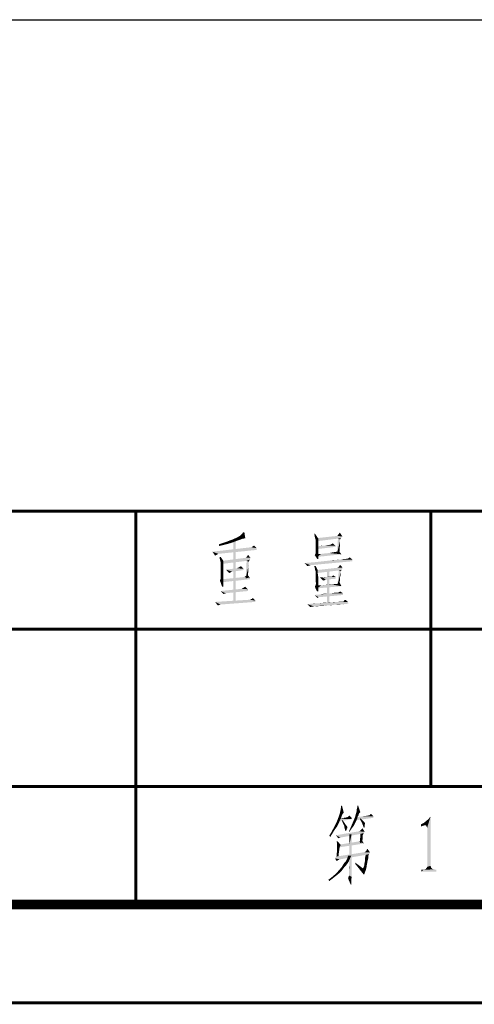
# Model space of a CAD drawing. Header units: millimetres. Extents: x 0 to 1782, y 0 to 1260.
# Tile 71 of 91: x 1479 to 1549, y 0 to 150. Entities that reach past the tile are written whole.
import ezdxf

# ---------------------------------------------------------------- set-up
doc = ezdxf.new("R2010")
doc.units = ezdxf.units.MM
doc.header["$LTSCALE"] = 98.01
doc.layers.get('0').update_dxf_attribs({"linetype": 'CONTINUOUS'})
doc.layers.add('G1000总_DXF_FORMAT', color=7, linetype='CONTINUOUS')

msp = doc.modelspace()

# ---------------------------------------------------------------- linework, layer by layer
at = {"color": 1, "linetype": 'CONTINUOUS'}
for points in [[(1512.82, 70.63), (1511.22, 70.5), (1511.55, 70.63)], [(1511.22, 70.5), (1512.82, 70.63), (1512.42, 70.5)], [(1511.55, 70.63), (1511.82, 70.7), (1513.15, 70.77)], [(1511.55, 70.63), (1513.15, 70.77), (1512.82, 70.63)], [(1513.42, 70.83), (1513.15, 70.77), (1511.82, 70.7)], [(1513.42, 70.83), (1511.82, 70.7), (1512.02, 70.83)], [(1511.89, 70.63), (1512.22, 70.77), (1512.22, 61.37)], [(1512.22, 61.37), (1511.89, 61.3), (1511.89, 70.63)], [(1513.69, 70.9), (1512.02, 70.83), (1512.22, 70.9)], [(1512.02, 70.83), (1513.69, 70.9), (1513.42, 70.83)], [(1513.69, 70.9), (1512.22, 70.9), (1512.62, 71.1)], [(1513.69, 70.9), (1512.62, 71.1), (1512.95, 71.3)], [(1512.95, 71.3), (1513.15, 71.5), (1513.55, 71.77)], [(1512.95, 71.3), (1513.55, 71.77), (1513.69, 70.9)], [(1513.55, 71.77), (1513.15, 71.5), (1513.35, 71.77)], [(1524.29, 71.1), (1524.22, 71.43), (1524.29, 71.63)], [(1524.35, 70.83), (1524.29, 71.1), (1524.29, 71.63)], [(1524.35, 70.83), (1524.29, 71.63), (1524.82, 70.83)], [(1524.82, 70.83), (1524.42, 70.63), (1524.35, 70.83)], [(1524.42, 70.5), (1524.42, 70.63), (1524.82, 70.83)], [(1524.42, 70.43), (1524.42, 70.5), (1524.82, 70.83)], [(1524.42, 70.23), (1524.42, 70.43), (1524.82, 70.83)], [(1524.42, 70.23), (1524.82, 70.83), (1524.82, 70.23)], [(1527.69, 71.23), (1528.49, 71.17), (1524.62, 70.9)], [(1527.69, 71.23), (1524.62, 70.9), (1527.62, 71.23)], [(1528.49, 71.17), (1528.35, 71.03), (1524.62, 70.9)], [(1524.62, 70.9), (1528.35, 71.03), (1528.22, 70.9)], [(1528.22, 70.9), (1527.82, 70.83), (1524.62, 70.43)], [(1528.22, 70.9), (1524.62, 70.43), (1524.62, 70.9)], [(1527.69, 71.23), (1527.82, 71.37), (1527.95, 71.5)], [(1528.49, 71.17), (1527.69, 71.23), (1527.95, 71.5)], [(1528.15, 70.7), (1527.69, 68.63), (1527.82, 70.83)], [(1528.15, 70.7), (1528.15, 70.63), (1527.69, 68.63)], [(1528.15, 70.63), (1528.15, 70.5), (1527.69, 68.63)], [(1527.82, 70.83), (1528.22, 70.9), (1528.22, 70.77)], [(1527.82, 70.83), (1528.22, 70.77), (1528.15, 70.7)], [(1527.95, 71.5), (1528.09, 71.77), (1528.49, 71.17)], [(1514.62, 69.5), (1515.42, 69.37), (1508.69, 68.83)], [(1514.62, 69.5), (1508.69, 68.83), (1514.49, 69.5)], [(1515.42, 69.37), (1515.42, 69.1), (1508.69, 68.83)], [(1511.29, 70.1), (1509.69, 69.97), (1510.09, 70.1)], [(1509.69, 69.97), (1511.29, 70.1), (1510.55, 69.9)], [(1510.55, 69.9), (1509.69, 69.7), (1509.69, 69.97)], [(1510.09, 70.1), (1510.49, 70.23), (1511.89, 70.3)], [(1510.09, 70.1), (1511.89, 70.3), (1511.29, 70.1)], [(1511.89, 70.3), (1510.49, 70.23), (1510.89, 70.37)], [(1512.42, 70.5), (1510.89, 70.37), (1511.22, 70.5)], [(1510.89, 70.37), (1512.42, 70.5), (1511.89, 70.3)], [(1514.62, 69.5), (1514.69, 69.57), (1514.82, 69.63)], [(1515.42, 69.37), (1514.62, 69.5), (1514.82, 69.63)], [(1514.82, 69.63), (1515.02, 69.77), (1515.42, 69.37)], [(1524.82, 70.23), (1524.42, 69.97), (1524.42, 70.23)], [(1524.42, 69.97), (1524.82, 70.23), (1524.82, 69.77)], [(1524.82, 69.77), (1524.42, 69.57), (1524.42, 69.97)], [(1524.42, 69.57), (1524.82, 69.77), (1524.82, 69.3)], [(1524.82, 69.3), (1524.42, 69.23), (1524.42, 69.57)], [(1524.42, 68.97), (1524.42, 69.23), (1524.82, 69.3)], [(1524.42, 68.97), (1524.82, 69.3), (1524.82, 68.9)], [(1524.62, 69.63), (1525.09, 69.7), (1527.42, 69.77)], [(1524.62, 69.63), (1527.42, 69.77), (1527.49, 69.57)], [(1527.49, 69.57), (1524.62, 69.23), (1524.62, 69.63)], [(1525.89, 69.77), (1527.42, 69.77), (1525.09, 69.7)], [(1525.89, 69.77), (1525.09, 69.7), (1525.55, 69.77)], [(1526.42, 69.83), (1525.89, 69.77), (1526.22, 69.83)], [(1527.42, 69.77), (1525.89, 69.77), (1526.42, 69.83)], [(1526.69, 69.9), (1526.75, 69.9), (1526.42, 69.83)], [(1526.69, 69.9), (1526.42, 69.83), (1526.62, 69.9)], [(1527.42, 69.77), (1526.42, 69.83), (1526.75, 69.9)], [(1526.75, 69.9), (1526.82, 69.97), (1527.02, 70.1)], [(1526.75, 69.9), (1527.02, 70.1), (1527.42, 69.77)], [(1528.15, 70.5), (1528.15, 70.37), (1527.69, 68.63)], [(1528.15, 70.37), (1528.15, 70.1), (1527.69, 68.63)], [(1528.15, 70.1), (1528.15, 69.83), (1527.69, 68.63)], [(1528.15, 69.83), (1528.09, 69.5), (1527.69, 68.63)], [(1528.09, 69.5), (1528.09, 69.1), (1527.69, 68.63)], [(1508.69, 68.83), (1515.42, 69.1), (1509.55, 68.5)], [(1509.55, 68.5), (1509.09, 68.23), (1508.69, 68.83)], [(1509.55, 68.5), (1509.35, 68.37), (1509.09, 68.23)], [(1509.95, 68.03), (1509.82, 67.63), (1509.75, 68.03)], [(1509.82, 67.63), (1509.95, 68.03), (1510.35, 67.43)], [(1510.35, 67.43), (1509.89, 67.37), (1509.82, 67.63)], [(1514.49, 67.9), (1514.35, 67.63), (1510.15, 67.43)], [(1513.82, 67.9), (1514.49, 67.9), (1510.15, 67.43)], [(1513.82, 67.9), (1510.15, 67.43), (1513.75, 67.9)], [(1513.89, 67.43), (1510.15, 67.43), (1514.35, 67.63)], [(1513.82, 67.9), (1513.89, 68.03), (1514.02, 68.17)], [(1514.49, 67.9), (1513.82, 67.9), (1514.02, 68.17)], [(1513.89, 67.43), (1514.35, 67.63), (1514.29, 67.43)], [(1514.02, 68.17), (1514.09, 68.37), (1514.49, 67.9)], [(1524.29, 68.3), (1524.35, 68.43), (1524.82, 68.5)], [(1524.29, 68.3), (1524.82, 68.5), (1524.82, 68.17)], [(1524.82, 68.17), (1524.69, 67.7), (1524.29, 68.3)], [(1524.82, 68.5), (1524.35, 68.43), (1524.42, 68.57)], [(1524.82, 68.9), (1524.42, 68.83), (1524.42, 68.97)], [(1524.42, 68.7), (1524.42, 68.83), (1524.82, 68.9)], [(1524.42, 68.63), (1524.42, 68.7), (1524.82, 68.9)], [(1524.42, 68.57), (1524.42, 68.63), (1524.82, 68.9)], [(1524.42, 68.57), (1524.82, 68.9), (1524.82, 68.5)], [(1525.29, 68.5), (1528.35, 68.43), (1524.62, 68.03)], [(1525.29, 68.5), (1524.62, 68.03), (1524.62, 68.5)], [(1524.82, 68.17), (1524.82, 67.9), (1524.69, 67.7)], [(1524.69, 67.7), (1524.82, 67.9), (1524.82, 67.7)], [(1528.35, 68.43), (1525.29, 68.5), (1525.89, 68.57)], [(1525.55, 67.37), (1526.15, 67.43), (1530.02, 67.63)], [(1525.55, 67.37), (1530.02, 67.63), (1530.02, 67.37)], [(1528.35, 68.43), (1525.89, 68.57), (1526.49, 68.63)], [(1526.15, 67.43), (1526.69, 67.5), (1530.02, 67.63)], [(1526.49, 68.63), (1526.89, 68.7), (1527.29, 68.77)], [(1528.35, 68.43), (1526.49, 68.63), (1527.29, 68.77)], [(1526.69, 67.5), (1527.62, 67.57), (1530.02, 67.63)], [(1528.35, 68.43), (1527.29, 68.77), (1527.62, 68.83)], [(1528.35, 68.43), (1527.62, 68.83), (1527.82, 68.9)], [(1528.35, 67.63), (1530.02, 67.63), (1527.62, 67.57)], [(1528.35, 67.63), (1527.62, 67.57), (1528.02, 67.63)], [(1527.69, 68.63), (1528.09, 69.1), (1528.02, 68.63)], [(1527.82, 68.9), (1527.95, 68.97), (1528.35, 68.43)], [(1528.82, 67.7), (1529.02, 67.7), (1528.35, 67.63)], [(1528.82, 67.7), (1528.35, 67.63), (1528.62, 67.7)], [(1530.02, 67.63), (1528.35, 67.63), (1529.02, 67.7)], [(1529.22, 67.77), (1529.29, 67.77), (1529.02, 67.7)], [(1529.22, 67.77), (1529.02, 67.7), (1529.15, 67.77)], [(1530.02, 67.63), (1529.02, 67.7), (1529.29, 67.77)], [(1530.02, 67.63), (1529.29, 67.77), (1529.42, 67.83)], [(1529.42, 67.83), (1529.62, 67.97), (1530.02, 67.63)], [(1509.95, 67.17), (1509.89, 67.37), (1510.35, 67.43)], [(1509.95, 67.03), (1509.95, 67.17), (1510.35, 67.43)], [(1509.95, 66.9), (1509.95, 67.03), (1510.35, 67.43)], [(1509.95, 66.9), (1510.35, 67.43), (1510.35, 66.77)], [(1510.35, 66.77), (1509.95, 66.7), (1509.95, 66.9)], [(1509.95, 66.43), (1509.95, 66.7), (1510.35, 66.77)], [(1509.95, 66.43), (1510.35, 66.77), (1510.35, 66.1)], [(1510.35, 66.1), (1509.95, 66.03), (1509.95, 66.43)], [(1509.95, 65.7), (1509.95, 66.03), (1510.35, 66.1)], [(1509.95, 65.7), (1510.35, 66.1), (1510.35, 65.57)], [(1513.89, 67.43), (1510.15, 66.97), (1510.15, 67.43)], [(1513.42, 66.23), (1510.75, 66.1), (1512.42, 66.3)], [(1510.75, 66.1), (1513.42, 66.23), (1513.42, 66.03)], [(1510.75, 66.1), (1513.42, 66.03), (1511.69, 65.77)], [(1510.75, 66.1), (1511.69, 65.77), (1511.49, 65.7)], [(1511.49, 65.7), (1511.22, 65.57), (1510.75, 66.1)], [(1513.42, 66.23), (1512.42, 66.3), (1512.55, 66.37)], [(1512.55, 66.37), (1512.69, 66.43), (1512.82, 66.5)], [(1513.42, 66.23), (1512.55, 66.37), (1512.82, 66.5)], [(1512.82, 66.5), (1513.02, 66.63), (1513.42, 66.23)], [(1514.22, 67.3), (1513.75, 64.77), (1513.89, 67.43)], [(1514.22, 67.3), (1514.22, 67.17), (1513.75, 64.77)], [(1514.22, 67.17), (1514.22, 67.1), (1513.75, 64.77)], [(1514.22, 67.1), (1514.22, 66.97), (1513.75, 64.77)], [(1514.22, 66.97), (1514.15, 66.5), (1513.75, 64.77)], [(1514.15, 66.5), (1514.15, 66.17), (1513.75, 64.77)], [(1514.15, 66.17), (1514.15, 65.77), (1513.75, 64.77)], [(1513.89, 67.43), (1514.29, 67.43), (1514.22, 67.3)], [(1514.22, 66.97), (1514.22, 66.77), (1514.15, 66.5)], [(1522.75, 67.1), (1523.55, 67.17), (1530.02, 67.37)], [(1522.75, 67.1), (1530.02, 67.37), (1523.62, 66.77)], [(1523.62, 66.77), (1523.15, 66.63), (1522.75, 67.1)], [(1523.62, 66.77), (1523.42, 66.7), (1523.15, 66.63)], [(1523.55, 67.17), (1524.29, 67.23), (1530.02, 67.37)], [(1524.42, 66.63), (1524.29, 66.3), (1524.22, 66.63)], [(1524.29, 67.23), (1524.95, 67.3), (1530.02, 67.37)], [(1524.35, 66.03), (1524.29, 66.3), (1524.42, 66.63)], [(1524.35, 66.03), (1524.42, 66.63), (1524.75, 65.97)], [(1528.55, 66.37), (1528.42, 66.17), (1524.62, 66.03)], [(1528.55, 66.37), (1524.62, 66.03), (1527.69, 66.37)], [(1524.62, 66.03), (1528.42, 66.17), (1528.35, 66.03)], [(1530.02, 67.37), (1524.95, 67.3), (1525.55, 67.37)], [(1527.62, 67.57), (1526.69, 67.5), (1527.15, 67.57)], [(1528.55, 66.37), (1527.69, 66.37), (1527.82, 66.43)], [(1527.82, 66.43), (1527.89, 66.5), (1528.02, 66.63)], [(1528.55, 66.37), (1527.82, 66.43), (1528.02, 66.63)], [(1528.02, 66.63), (1528.15, 66.83), (1528.55, 66.37)], [(1510.35, 64.57), (1509.82, 64.43), (1509.95, 64.77)], [(1510.35, 65.57), (1509.95, 65.37), (1509.95, 65.7)], [(1509.95, 65.17), (1509.95, 65.37), (1510.35, 65.57)], [(1509.95, 65.03), (1509.95, 65.17), (1510.35, 65.57)], [(1509.95, 65.03), (1510.35, 65.57), (1510.35, 65.03)], [(1510.35, 65.03), (1509.95, 64.77), (1509.95, 65.03)], [(1509.95, 64.77), (1510.35, 65.03), (1510.35, 64.57)], [(1514.42, 64.63), (1510.15, 64.17), (1510.22, 64.63)], [(1514.42, 64.83), (1510.22, 64.63), (1513.55, 64.97)], [(1510.22, 64.63), (1514.42, 64.83), (1514.42, 64.63)], [(1513.55, 64.97), (1513.62, 65.03), (1513.89, 65.17)], [(1514.42, 64.83), (1513.55, 64.97), (1513.89, 65.17)], [(1513.62, 65.03), (1513.75, 65.1), (1513.89, 65.17)], [(1514.15, 65.77), (1514.09, 65.37), (1513.75, 64.77)], [(1514.09, 65.37), (1514.09, 64.83), (1513.75, 64.77)], [(1513.89, 65.17), (1514.02, 65.3), (1514.42, 64.83)], [(1524.75, 65.97), (1524.42, 65.83), (1524.35, 66.03)], [(1524.42, 65.7), (1524.42, 65.83), (1524.75, 65.97)], [(1524.42, 65.63), (1524.42, 65.7), (1524.75, 65.97)], [(1524.42, 65.43), (1524.42, 65.63), (1524.75, 65.97)], [(1524.42, 65.43), (1524.75, 65.97), (1524.75, 65.43)], [(1524.75, 65.43), (1524.42, 65.17), (1524.42, 65.43)], [(1524.42, 65.17), (1524.75, 65.43), (1524.82, 64.97)], [(1524.82, 64.97), (1524.42, 64.83), (1524.42, 65.17)], [(1524.42, 64.5), (1524.42, 64.83), (1524.82, 64.97)], [(1524.42, 64.5), (1524.82, 64.97), (1524.82, 64.5)], [(1528.35, 66.03), (1527.95, 65.97), (1524.62, 65.57)], [(1528.35, 66.03), (1524.62, 65.57), (1524.62, 66.03)], [(1525.49, 64.9), (1525.55, 64.43), (1525.09, 64.9)], [(1526.15, 64.97), (1527.49, 64.97), (1525.49, 64.9)], [(1526.15, 64.97), (1525.49, 64.9), (1525.82, 64.97)], [(1525.49, 64.9), (1527.49, 64.97), (1527.49, 64.7)], [(1525.49, 64.9), (1527.49, 64.7), (1525.95, 64.57)], [(1525.49, 64.9), (1525.95, 64.57), (1525.55, 64.43)], [(1526.49, 65.97), (1526.15, 60.97), (1526.15, 65.97)], [(1526.15, 60.97), (1526.49, 65.97), (1526.49, 60.97)], [(1526.82, 65.03), (1526.89, 65.03), (1526.15, 64.97)], [(1526.75, 65.03), (1526.82, 65.03), (1526.15, 64.97)], [(1526.62, 65.03), (1526.75, 65.03), (1526.15, 64.97)], [(1526.62, 65.03), (1526.15, 64.97), (1526.42, 65.03)], [(1527.49, 64.97), (1526.15, 64.97), (1526.89, 65.03)], [(1527.49, 64.97), (1526.89, 65.03), (1526.95, 65.1)], [(1526.95, 65.1), (1527.09, 65.23), (1527.49, 64.97)], [(1528.22, 65.83), (1527.75, 63.77), (1527.95, 65.97)], [(1528.22, 65.83), (1528.22, 65.77), (1527.75, 63.77)], [(1528.22, 65.77), (1528.22, 65.63), (1527.75, 63.77)], [(1528.22, 65.63), (1528.22, 65.5), (1527.75, 63.77)], [(1528.22, 65.5), (1528.22, 65.23), (1527.75, 63.77)], [(1528.22, 65.23), (1528.15, 64.97), (1527.75, 63.77)], [(1528.15, 64.97), (1528.15, 64.63), (1527.75, 63.77)], [(1528.15, 64.63), (1528.09, 64.23), (1527.75, 63.77)], [(1527.95, 65.97), (1528.35, 66.03), (1528.29, 65.9)], [(1527.95, 65.97), (1528.29, 65.9), (1528.22, 65.83)], [(1509.82, 64.43), (1510.35, 64.57), (1510.35, 64.17)], [(1510.35, 64.17), (1510.15, 63.5), (1509.82, 64.43)], [(1514.09, 63.1), (1509.89, 62.83), (1513.15, 63.17)], [(1509.89, 62.83), (1514.09, 63.1), (1514.09, 62.83)], [(1510.35, 64.17), (1510.35, 63.77), (1510.15, 63.5)], [(1510.15, 63.5), (1510.35, 63.77), (1510.35, 63.5)], [(1513.15, 63.17), (1513.35, 63.3), (1513.49, 63.37)], [(1514.09, 63.1), (1513.15, 63.17), (1513.49, 63.37)], [(1513.15, 63.17), (1513.22, 63.23), (1513.35, 63.3)], [(1513.49, 63.37), (1513.69, 63.5), (1514.09, 63.1)], [(1524.82, 63.7), (1524.29, 63.5), (1524.42, 63.77)], [(1524.29, 63.5), (1524.82, 63.7), (1524.82, 63.3)], [(1524.82, 63.3), (1524.62, 62.77), (1524.29, 63.5)], [(1524.82, 64.5), (1524.42, 64.23), (1524.42, 64.5)], [(1524.49, 64.03), (1524.42, 64.23), (1524.82, 64.5)], [(1524.42, 63.77), (1524.49, 63.97), (1524.82, 64.03)], [(1524.42, 63.77), (1524.82, 64.03), (1524.82, 63.7)], [(1524.49, 64.03), (1524.82, 64.5), (1524.82, 64.03)], [(1524.82, 64.03), (1524.49, 63.97), (1524.49, 64.03)], [(1525.29, 63.7), (1528.35, 63.57), (1524.62, 63.23)], [(1525.29, 63.7), (1524.62, 63.23), (1524.62, 63.7)], [(1524.82, 63.3), (1524.82, 63.03), (1524.62, 62.77)], [(1525.29, 63.7), (1525.95, 63.77), (1526.89, 63.83)], [(1528.35, 63.57), (1525.29, 63.7), (1526.89, 63.83)], [(1525.95, 64.57), (1525.82, 64.5), (1525.55, 64.43)], [(1526.89, 63.83), (1525.95, 63.77), (1526.49, 63.83)], [(1527.49, 63.9), (1527.69, 63.9), (1526.89, 63.83)], [(1527.49, 63.9), (1526.89, 63.83), (1527.29, 63.9)], [(1528.35, 63.57), (1526.89, 63.83), (1527.69, 63.9)], [(1527.89, 63.97), (1527.69, 63.9), (1527.75, 63.97)], [(1528.35, 63.57), (1527.69, 63.9), (1527.89, 63.97)], [(1527.75, 63.77), (1528.09, 64.23), (1528.09, 63.77)], [(1527.89, 63.97), (1528.09, 64.1), (1528.35, 63.57)], [(1509.89, 62.83), (1514.09, 62.83), (1510.69, 62.5)], [(1509.89, 62.83), (1510.69, 62.5), (1510.49, 62.43)], [(1510.49, 62.43), (1510.35, 62.37), (1509.89, 62.83)], [(1510.49, 62.43), (1510.69, 62.5), (1510.62, 62.43)], [(1510.69, 62.5), (1514.09, 62.83), (1510.75, 62.5)], [(1514.42, 61.5), (1514.49, 61.57), (1514.69, 61.63)], [(1515.22, 61.37), (1514.42, 61.5), (1514.69, 61.63)], [(1514.69, 61.63), (1514.82, 61.77), (1515.22, 61.37)], [(1524.22, 62.23), (1525.02, 62.3), (1528.55, 62.5)], [(1524.22, 62.23), (1528.55, 62.5), (1528.62, 62.23)], [(1524.22, 62.23), (1528.62, 62.23), (1524.89, 61.9)], [(1524.89, 61.9), (1524.69, 61.77), (1524.22, 62.23)], [(1524.62, 62.77), (1524.82, 63.03), (1524.82, 62.77)], [(1524.89, 61.9), (1528.62, 62.23), (1525.09, 61.9)], [(1525.02, 62.3), (1526.42, 62.43), (1528.55, 62.5)], [(1526.42, 62.43), (1525.02, 62.3), (1525.75, 62.43)], [(1528.55, 62.5), (1526.42, 62.43), (1526.89, 62.5)], [(1527.82, 62.57), (1527.89, 62.57), (1526.89, 62.5)], [(1527.62, 62.57), (1527.82, 62.57), (1526.89, 62.5)], [(1527.62, 62.57), (1526.89, 62.5), (1527.29, 62.57)], [(1528.55, 62.5), (1526.89, 62.5), (1527.89, 62.57)], [(1527.89, 62.57), (1527.95, 62.63), (1528.09, 62.7)], [(1528.55, 62.5), (1527.89, 62.57), (1528.09, 62.7)], [(1527.95, 62.63), (1527.89, 62.57), (1527.89, 62.63)], [(1528.09, 62.7), (1528.15, 62.77), (1528.55, 62.5)], [(1514.42, 61.5), (1515.22, 61.37), (1509.09, 61.17)], [(1514.42, 61.5), (1509.09, 61.17), (1514.29, 61.5)], [(1509.09, 61.17), (1515.22, 61.37), (1515.22, 61.17)], [(1509.09, 61.17), (1515.22, 61.17), (1509.89, 60.77)], [(1509.09, 61.17), (1509.89, 60.77), (1509.69, 60.7)], [(1509.69, 60.7), (1509.49, 60.63), (1509.09, 61.17)], [(1529.42, 60.9), (1523.15, 60.83), (1523.82, 60.9)], [(1523.15, 60.83), (1529.42, 60.9), (1528.75, 60.83)], [(1523.15, 60.83), (1528.75, 60.83), (1527.55, 60.77)], [(1523.15, 60.83), (1527.55, 60.77), (1524.15, 60.5)], [(1523.15, 60.83), (1524.15, 60.5), (1523.82, 60.43)], [(1523.82, 60.43), (1523.62, 60.37), (1523.15, 60.83)], [(1523.82, 60.9), (1525.02, 60.97), (1529.35, 61.17)], [(1523.82, 60.9), (1529.35, 61.17), (1529.42, 60.9)], [(1525.02, 60.97), (1523.82, 60.9), (1524.49, 60.97)], [(1523.95, 60.43), (1523.82, 60.43), (1524.15, 60.5)], [(1523.95, 60.43), (1524.15, 60.5), (1524.02, 60.43)], [(1527.55, 60.77), (1525.02, 60.57), (1524.15, 60.5)], [(1524.29, 60.5), (1524.15, 60.5), (1525.02, 60.57)], [(1524.49, 60.5), (1524.29, 60.5), (1525.02, 60.57)], [(1524.49, 60.5), (1525.02, 60.57), (1524.75, 60.5)], [(1525.02, 60.97), (1526.09, 61.03), (1529.35, 61.17)], [(1526.09, 61.03), (1525.02, 60.97), (1525.55, 61.03)], [(1527.55, 60.77), (1527.02, 60.7), (1525.02, 60.57)], [(1527.02, 60.7), (1526.09, 60.63), (1525.02, 60.57)], [(1525.35, 60.57), (1525.02, 60.57), (1526.09, 60.63)], [(1525.35, 60.57), (1526.09, 60.63), (1525.69, 60.57)], [(1526.09, 61.03), (1526.89, 61.1), (1529.35, 61.17)], [(1526.89, 61.1), (1526.09, 61.03), (1526.49, 61.1)], [(1526.09, 60.63), (1527.02, 60.7), (1526.55, 60.63)], [(1527.89, 61.17), (1529.35, 61.17), (1526.89, 61.1)], [(1527.62, 61.17), (1527.89, 61.17), (1526.89, 61.1)], [(1527.62, 61.17), (1526.89, 61.1), (1527.29, 61.17)], [(1527.55, 60.77), (1528.75, 60.83), (1528.15, 60.77)], [(1528.62, 61.23), (1528.69, 61.23), (1527.89, 61.17)], [(1528.55, 61.23), (1528.62, 61.23), (1527.89, 61.17)], [(1528.49, 61.23), (1528.55, 61.23), (1527.89, 61.17)], [(1528.29, 61.23), (1528.49, 61.23), (1527.89, 61.17)], [(1528.29, 61.23), (1527.89, 61.17), (1528.09, 61.23)], [(1529.35, 61.17), (1527.89, 61.17), (1528.69, 61.23)], [(1528.69, 61.3), (1528.75, 61.37), (1528.95, 61.5)], [(1528.69, 61.23), (1528.69, 61.3), (1528.95, 61.5)], [(1528.69, 61.23), (1528.95, 61.5), (1529.35, 61.17)], [(1528.75, 61.37), (1528.82, 61.43), (1528.95, 61.5)], [(1528.24, 29.5), (1528.3, 30.03), (1528.44, 30.1)], [(1528.24, 29.5), (1528.44, 30.1), (1528.7, 29.03)], [(1530.64, 29.1), (1530.7, 29.57), (1530.9, 30.1)], [(1530.64, 29.1), (1530.9, 30.1), (1531.24, 29.1)], [(1530.9, 30.1), (1530.7, 29.57), (1530.84, 30.17)], [(1528.5, 28.77), (1527.9, 28.3), (1528.1, 28.9)], [(1528.5, 28.77), (1528.37, 28.43), (1527.9, 28.3)], [(1528.7, 29.03), (1528.1, 28.9), (1528.24, 29.5)], [(1528.1, 28.9), (1528.7, 29.03), (1528.5, 28.77)], [(1529.37, 28.37), (1529.57, 28.57), (1529.9, 28.23)], [(1530.97, 28.63), (1530.84, 28.43), (1530.44, 28.37)], [(1530.97, 28.63), (1530.44, 28.37), (1530.5, 28.63)], [(1530.97, 28.77), (1530.5, 28.63), (1530.57, 28.9)], [(1530.5, 28.63), (1530.97, 28.77), (1530.97, 28.63)], [(1531.24, 29.1), (1531.1, 28.97), (1530.57, 28.9)], [(1531.24, 29.1), (1530.57, 28.9), (1530.64, 29.1)], [(1530.57, 28.9), (1531.1, 28.97), (1530.97, 28.77)], [(1532.44, 28.57), (1532.04, 28.5), (1532.24, 28.57)], [(1533.24, 28.43), (1532.04, 28.5), (1532.44, 28.57)], [(1532.64, 28.63), (1532.44, 28.57), (1532.57, 28.63)], [(1533.24, 28.43), (1532.44, 28.57), (1532.64, 28.63)], [(1532.64, 28.63), (1532.7, 28.7), (1532.9, 28.83)], [(1532.64, 28.63), (1532.9, 28.83), (1533.24, 28.43)], [(1532.7, 28.7), (1532.77, 28.77), (1532.9, 28.83)], [(1527.84, 27.23), (1527.64, 26.83), (1527.17, 26.7)], [(1527.84, 27.23), (1527.17, 26.7), (1527.44, 27.23)], [(1528.04, 27.63), (1527.44, 27.23), (1527.64, 27.63)], [(1527.44, 27.23), (1528.04, 27.63), (1527.84, 27.23)], [(1528.3, 28.23), (1527.64, 27.63), (1527.9, 28.3)], [(1528.3, 28.23), (1528.17, 27.97), (1527.64, 27.63)], [(1527.64, 27.63), (1528.17, 27.97), (1528.04, 27.63)], [(1529.9, 28.03), (1527.84, 27.63), (1528.04, 28.1)], [(1527.9, 28.3), (1528.37, 28.43), (1528.3, 28.23)], [(1529.9, 28.23), (1528.04, 28.1), (1529.17, 28.3)], [(1528.04, 28.1), (1529.9, 28.23), (1529.9, 28.03)], [(1528.44, 27.77), (1528.5, 27.9), (1528.7, 27.63)], [(1528.7, 27.63), (1528.57, 27.43), (1528.44, 27.77)], [(1528.57, 27.43), (1528.7, 27.63), (1528.84, 27.43)], [(1528.84, 27.43), (1528.77, 27.03), (1528.57, 27.43)], [(1528.84, 27.43), (1528.97, 27.23), (1528.77, 27.03)], [(1528.97, 27.23), (1529.04, 27.1), (1528.77, 27.03)], [(1528.77, 27.03), (1529.04, 27.1), (1529.17, 26.97)], [(1529.9, 28.23), (1529.17, 28.3), (1529.37, 28.37)], [(1530.24, 27.03), (1529.77, 26.77), (1529.97, 27.23)], [(1530.44, 27.43), (1529.97, 27.23), (1530.17, 27.7)], [(1529.97, 27.23), (1530.44, 27.43), (1530.24, 27.03)], [(1530.64, 27.83), (1530.17, 27.7), (1530.3, 28.03)], [(1530.17, 27.7), (1530.64, 27.83), (1530.44, 27.43)], [(1530.77, 28.17), (1530.3, 28.03), (1530.44, 28.37)], [(1530.3, 28.03), (1530.77, 28.17), (1530.64, 27.83)], [(1533.24, 28.23), (1530.37, 27.83), (1530.5, 28.3)], [(1530.44, 28.37), (1530.84, 28.43), (1530.77, 28.17)], [(1530.5, 28.3), (1530.97, 28.37), (1533.24, 28.43)], [(1530.5, 28.3), (1533.24, 28.43), (1533.24, 28.23)], [(1533.24, 28.43), (1530.97, 28.37), (1531.44, 28.43)], [(1531.17, 28.03), (1531.24, 28.17), (1531.5, 27.9)], [(1531.5, 27.9), (1531.5, 27.43), (1531.17, 28.03)], [(1532.04, 28.5), (1531.44, 28.43), (1531.77, 28.5)], [(1533.24, 28.43), (1531.44, 28.43), (1532.04, 28.5)], [(1531.5, 27.9), (1531.77, 27.63), (1531.5, 27.43)], [(1531.77, 27.63), (1531.9, 27.5), (1531.5, 27.43)], [(1531.5, 27.43), (1531.9, 27.5), (1531.97, 27.37)], [(1531.5, 27.43), (1531.97, 27.37), (1531.9, 27.17)], [(1531.9, 27.17), (1531.77, 26.7), (1531.5, 27.43)], [(1531.9, 27.17), (1531.9, 26.97), (1531.77, 26.7)], [(1531.97, 27.37), (1531.97, 27.3), (1531.9, 27.17)], [(1541.15, 27.1), (1540.48, 27.23), (1540.88, 27.43)], [(1540.48, 27.23), (1541.15, 27.1), (1540.82, 27.03)], [(1540.82, 27.03), (1540.48, 26.9), (1540.48, 27.23)], [(1541.15, 27.1), (1540.88, 27.43), (1541.22, 27.7)], [(1541.15, 27.1), (1541.62, 28.03), (1541.95, 28.43)], [(1541.28, 27.03), (1541.15, 27.1), (1541.95, 28.43)], [(1541.15, 27.1), (1541.22, 27.7), (1541.62, 28.03)], [(1541.35, 26.9), (1541.28, 27.03), (1541.95, 28.43)], [(1541.42, 26.7), (1541.35, 26.9), (1541.95, 28.43)], [(1541.48, 26.37), (1541.42, 26.7), (1541.95, 28.43)], [(1541.48, 26.37), (1541.95, 28.43), (1541.95, 20.9)], [(1526.97, 25.83), (1526.5, 25.5), (1526.9, 26.17)], [(1526.5, 25.5), (1526.97, 25.83), (1526.64, 25.3)], [(1527.3, 26.37), (1526.9, 26.17), (1527.17, 26.7)], [(1526.9, 26.17), (1527.3, 26.37), (1526.97, 25.83)], [(1527.17, 26.7), (1527.64, 26.83), (1527.3, 26.37)], [(1531.9, 26.1), (1527.5, 25.57), (1531.04, 26.17)], [(1531.9, 26.1), (1531.77, 25.9), (1527.5, 25.57)], [(1531.77, 25.9), (1531.24, 25.77), (1527.5, 25.57)], [(1528.17, 25.23), (1527.5, 25.57), (1531.24, 25.77)], [(1528.17, 25.23), (1527.9, 25.1), (1527.5, 25.57)], [(1528.17, 25.23), (1531.24, 25.77), (1528.3, 25.23)], [(1529.17, 26.97), (1528.84, 26.63), (1528.77, 27.03)], [(1529.17, 26.97), (1529.24, 26.83), (1528.84, 26.63)], [(1529.24, 26.83), (1529.24, 26.77), (1528.84, 26.63)], [(1528.84, 26.63), (1529.24, 26.77), (1529.24, 26.63)], [(1528.84, 26.63), (1529.24, 26.63), (1529.17, 26.57)], [(1529.17, 26.57), (1528.97, 26.23), (1528.84, 26.63)], [(1529.17, 26.57), (1529.17, 26.43), (1528.97, 26.23)], [(1528.97, 26.23), (1529.17, 26.43), (1529.04, 26.23)], [(1529.9, 26.57), (1529.5, 26.17), (1529.77, 26.77)], [(1529.5, 26.17), (1529.9, 26.57), (1529.57, 26.1)], [(1529.5, 20.03), (1529.57, 21.03), (1529.9, 25.7)], [(1529.5, 19.83), (1529.5, 20.03), (1529.9, 25.7)], [(1529.5, 19.63), (1529.5, 19.83), (1529.9, 25.7)], [(1529.5, 19.5), (1529.5, 19.63), (1529.9, 25.7)], [(1529.5, 19.43), (1529.5, 19.5), (1529.9, 25.7)], [(1529.5, 19.43), (1529.9, 25.7), (1529.9, 19.23)], [(1529.9, 25.7), (1529.57, 24.97), (1529.57, 25.7)], [(1529.57, 24.23), (1529.57, 24.97), (1529.9, 25.7)], [(1529.57, 23.57), (1529.57, 24.23), (1529.9, 25.7)], [(1529.57, 22.97), (1529.57, 23.57), (1529.9, 25.7)], [(1529.57, 22.43), (1529.57, 22.97), (1529.9, 25.7)], [(1529.57, 21.9), (1529.57, 22.43), (1529.9, 25.7)], [(1529.57, 21.43), (1529.57, 21.9), (1529.9, 25.7)], [(1529.57, 21.03), (1529.57, 21.43), (1529.9, 25.7)], [(1529.77, 26.77), (1530.24, 27.03), (1529.9, 26.57)], [(1531.9, 26.1), (1531.04, 26.17), (1531.17, 26.23)], [(1531.17, 26.23), (1531.24, 26.3), (1531.57, 26.63)], [(1531.17, 26.23), (1531.57, 26.63), (1531.9, 26.1)], [(1531.57, 25.57), (1531.17, 24.37), (1531.24, 25.77)], [(1531.57, 25.57), (1531.57, 25.43), (1531.17, 24.37)], [(1531.24, 26.3), (1531.37, 26.43), (1531.57, 26.63)], [(1531.24, 25.77), (1531.77, 25.9), (1531.7, 25.77)], [(1531.24, 25.77), (1531.7, 25.77), (1531.57, 25.57)], [(1531.7, 25.77), (1531.64, 25.63), (1531.57, 25.57)], [(1531.77, 26.7), (1531.9, 26.97), (1531.84, 26.7)], [(1541.95, 20.9), (1541.48, 20.77), (1541.48, 26.37)], [(1527.77, 24.63), (1527.7, 23.9), (1527.64, 24.63)], [(1527.77, 24.63), (1528.24, 24.1), (1527.7, 23.9)], [(1527.7, 23.9), (1528.24, 24.1), (1528.1, 23.83)], [(1531.77, 24.3), (1527.84, 24.1), (1531.04, 24.63)], [(1527.84, 24.1), (1531.77, 24.3), (1527.84, 23.7)], [(1531.04, 24.63), (1531.24, 24.7), (1531.5, 24.77)], [(1531.04, 24.63), (1531.5, 24.77), (1531.77, 24.3)], [(1531.57, 25.43), (1531.57, 25.23), (1531.17, 24.37)], [(1531.57, 25.23), (1531.57, 24.9), (1531.17, 24.37)], [(1531.57, 24.9), (1531.5, 24.5), (1531.17, 24.37)], [(1527.37, 22.03), (1527.5, 22.23), (1532.04, 22.57)], [(1528.1, 21.9), (1527.37, 22.03), (1532.04, 22.57)], [(1527.5, 22.23), (1527.57, 22.3), (1532.04, 22.57)], [(1527.57, 22.3), (1527.9, 22.37), (1532.04, 22.57)], [(1527.97, 22.97), (1527.64, 22.83), (1527.7, 23.17)], [(1527.64, 22.57), (1527.64, 22.83), (1527.97, 22.97)], [(1527.64, 22.43), (1527.64, 22.57), (1527.97, 22.97)], [(1527.64, 22.43), (1527.97, 22.97), (1527.9, 22.37)], [(1528.1, 23.83), (1527.7, 23.17), (1527.7, 23.9)], [(1528.1, 23.83), (1528.04, 23.43), (1527.7, 23.17)], [(1527.7, 23.17), (1528.04, 23.43), (1527.97, 22.97)], [(1532.7, 22.97), (1532.57, 22.7), (1527.9, 22.37)], [(1531.9, 22.97), (1532.7, 22.97), (1527.9, 22.37)], [(1531.9, 22.97), (1527.9, 22.37), (1531.77, 22.97)], [(1532.57, 22.7), (1532.04, 22.57), (1527.9, 22.37)], [(1528.1, 21.9), (1532.04, 22.57), (1528.17, 21.9)], [(1531.9, 22.97), (1532.04, 23.1), (1532.17, 23.23)], [(1532.7, 22.97), (1531.9, 22.97), (1532.17, 23.23)], [(1532.5, 22.57), (1532.44, 22.43), (1531.97, 22.17)], [(1532.5, 22.57), (1531.97, 22.17), (1532.04, 22.57)], [(1532.04, 22.57), (1532.57, 22.7), (1532.5, 22.57)], [(1532.17, 23.23), (1532.3, 23.5), (1532.7, 22.97)], [(1527.37, 22.03), (1528.1, 21.9), (1527.97, 21.83)], [(1527.37, 22.03), (1527.97, 21.83), (1527.84, 21.77)], [(1527.84, 21.77), (1527.64, 21.63), (1527.37, 22.03)], [(1527.9, 22.37), (1527.57, 22.3), (1527.64, 22.43)], [(1529.1, 21.03), (1528.44, 20.77), (1528.7, 21.23)], [(1528.44, 20.77), (1529.1, 21.03), (1528.7, 20.57)], [(1529.44, 21.5), (1528.7, 21.23), (1529.04, 21.63)], [(1528.7, 21.23), (1529.44, 21.5), (1529.1, 21.03)], [(1529.64, 21.97), (1529.04, 21.63), (1529.24, 22.03)], [(1529.04, 21.63), (1529.64, 21.97), (1529.44, 21.5)], [(1529.84, 22.43), (1529.24, 22.03), (1529.37, 22.43)], [(1529.24, 22.03), (1529.84, 22.43), (1529.64, 21.97)], [(1529.5, 20.3), (1529.5, 20.63), (1529.57, 21.03)], [(1529.5, 20.03), (1529.5, 20.3), (1529.57, 21.03)], [(1530.44, 21.23), (1530.5, 21.37), (1531.64, 20.5)], [(1531.64, 20.5), (1531.7, 19.63), (1530.44, 21.23)], [(1531.7, 20.63), (1531.77, 20.77), (1532.24, 21.1)], [(1531.7, 20.63), (1532.24, 21.1), (1532.17, 20.63)], [(1531.77, 20.77), (1531.84, 20.97), (1532.24, 21.1)], [(1532.3, 21.43), (1531.84, 21.17), (1531.9, 21.43)], [(1531.84, 21.17), (1532.3, 21.43), (1532.24, 21.1)], [(1532.24, 21.1), (1531.84, 20.97), (1531.84, 21.17)], [(1532.37, 21.77), (1531.9, 21.43), (1531.97, 21.77)], [(1531.9, 21.43), (1532.37, 21.77), (1532.3, 21.43)], [(1532.44, 22.43), (1532.44, 22.3), (1531.97, 22.17)], [(1531.97, 22.17), (1532.44, 22.3), (1532.44, 22.17)], [(1532.44, 22.17), (1532.44, 22.03), (1531.97, 21.77)], [(1532.44, 22.17), (1531.97, 21.77), (1531.97, 22.17)], [(1531.97, 21.77), (1532.44, 22.03), (1532.37, 21.77)], [(1527.77, 19.57), (1527.04, 19.3), (1527.57, 19.77)], [(1527.04, 19.3), (1527.77, 19.57), (1527.17, 19.1)], [(1528.3, 20.03), (1527.57, 19.77), (1528.04, 20.3)], [(1527.57, 19.77), (1528.3, 20.03), (1527.77, 19.57)], [(1528.7, 20.57), (1528.04, 20.3), (1528.44, 20.77)], [(1528.04, 20.3), (1528.7, 20.57), (1528.3, 20.03)], [(1532.17, 20.63), (1531.64, 20.5), (1531.7, 20.63)], [(1531.64, 20.5), (1532.17, 20.63), (1532.04, 20.17)], [(1531.64, 20.5), (1532.04, 20.17), (1531.7, 19.63)], [(1531.7, 19.63), (1532.04, 20.17), (1531.84, 19.63)], [(1540.88, 20.3), (1542.82, 20.3), (1540.55, 20.03)], [(1540.75, 20.3), (1540.88, 20.3), (1540.55, 20.03)], [(1540.75, 20.3), (1540.55, 20.03), (1540.55, 20.3)], [(1540.55, 20.03), (1542.82, 20.3), (1542.82, 20.03)], [(1542.48, 20.37), (1540.88, 20.3), (1541.08, 20.37)], [(1540.88, 20.3), (1542.48, 20.37), (1542.82, 20.3)], [(1542.22, 20.43), (1541.08, 20.37), (1541.22, 20.43)], [(1541.08, 20.37), (1542.22, 20.43), (1542.48, 20.37)], [(1541.22, 20.43), (1541.28, 20.5), (1542.02, 20.63)], [(1541.22, 20.43), (1542.02, 20.63), (1542.22, 20.43)], [(1541.28, 20.5), (1541.35, 20.57), (1542.02, 20.63)], [(1542.02, 20.63), (1541.35, 20.57), (1541.42, 20.7)], [(1541.42, 20.7), (1541.48, 20.77), (1541.95, 20.9)], [(1541.42, 20.7), (1541.95, 20.9), (1542.02, 20.63)], [(1527.17, 19.1), (1526.37, 18.77), (1527.04, 19.3)], [(1526.37, 18.77), (1527.17, 19.1), (1526.5, 18.57)], [(1529.9, 19.23), (1529.37, 18.97), (1529.44, 19.23)], [(1529.77, 18.03), (1529.37, 18.97), (1529.9, 19.23)], [(1529.9, 19.23), (1529.44, 19.23), (1529.5, 19.43)], [(1529.77, 18.03), (1529.9, 19.23), (1529.84, 18.03)]]:
    msp.add_solid(points, dxfattribs=at)
at = {"layer": 'G1000总_DXF_FORMAT', "color": 7, "linetype": 'CONTINUOUS'}
msp.add_line((1227, 150), (1767, 150), dxfattribs=at)
at = {"layer": 'G1000总_DXF_FORMAT', "color": 1, "linetype": 'CONTINUOUS', "const_width": 0.45}
for points in [[(1227, 75), (1587, 75)], [(1497, 15), (1497, 75)], [(1542, 33), (1542, 75)], [(1407, 57), (1587, 57)], [(1407, 33), (1587, 33)], [(1151.78, 0), (1782, 0)]]:
    msp.add_lwpolyline(points, dxfattribs=at)
at = {"layer": 'G1000总_DXF_FORMAT', "color": 7, "linetype": 'CONTINUOUS', "const_width": 1.5}
msp.add_lwpolyline([(74.25, 15), (1767, 15)], dxfattribs=at)

doc.saveas('drawing.dxf')
